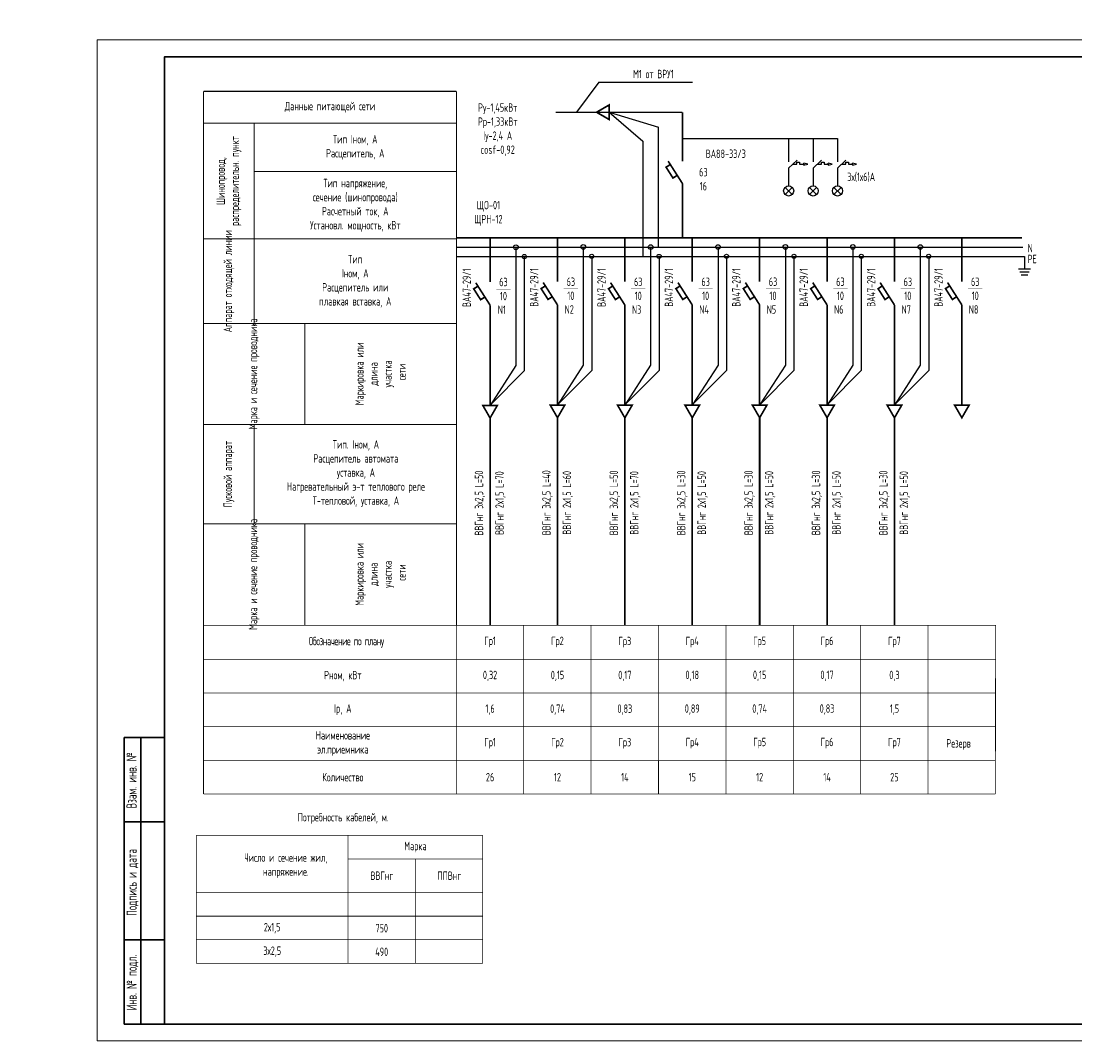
# Model space of a CAD drawing. Header units: millimetres. Extents: x 473009 to 2502882, y 456217 to 1153743.
# Tile 6 of 124: x 620369 to 651643, y 457033 to 487290. Entities that reach past the tile are written whole.
import ezdxf

# ---------------------------------------------------------------- set-up
doc = ezdxf.new("R2010")
doc.units = ezdxf.units.MM
for name, color, linetype in [('EKAB', 7, 'Continuous'), ('FORMAT', 150, 'Continuous'), ('Osnova', 7, 'Continuous'), ('построение', 7, 'Continuous'), ('формат', 136, 'Continuous')]:
    doc.layers.add(name, color=color, linetype=linetype)
for name, color, linetype, lineweight in [('ТХ. ЭЛ', 2, 'Continuous', 30), ('Электрика', 1, 'Continuous', 50), ('ЭМ', 240, 'Continuous', 20)]:
    doc.layers.add(name, color=color, linetype=linetype, lineweight=lineweight)
doc.styles.add('SPDS', font='spds.shx', dxfattribs={"width": 0.8, "height": 250})
doc.styles.add('SPDS1', font='spds.shx', dxfattribs={"width": 0.8})

# ---------------------------------------------------------------- blocks, each defined once
blk = doc.blocks.new('*U102')
at = {"color": 0, "linetype": 'Continuous', "lineweight": 30}
for p, q in [((404, 60), (589, 60)), ((404, 5), (404, 60))]:
    blk.add_line(p, q, dxfattribs=at)
at = {"layer": 'ЭМ', "color": 0, "lineweight": 30, "ltscale": 0.5}
for p, q in [((20, 90), (8, 90)), ((8, 5), (8, 90)), ((13, 5), (13, 90)), ((20, 65), (8, 65)), ((20, 30), (8, 30)), ((20, 5), (8, 5))]:
    blk.add_line(p, q, dxfattribs=at)
at = {"layer": 'ЭМ', "color": 0, "lineweight": 20, "ltscale": 0.5}
blk.add_lwpolyline([(0, 0), (594, 0), (594, 297), (0, 297)], close=True, dxfattribs=at)
at = {"layer": 'ЭМ', "color": 0, "lineweight": 30, "ltscale": 0.5}
blk.add_lwpolyline([(20, 5), (589, 5), (589, 292), (20, 292)], close=True, dxfattribs=at)
at = {"layer": 'ЭМ', "color": 0, "lineweight": 25, "ltscale": 100, "char_height": 3, "attachment_point": 2, "rotation": 90, "style": 'SPDS'}
for s, insert, width in [('Взам. инв. №', (8.72, 77.28), 31.9567), ('Подпись и дата', (8.76, 47.02), 43.3948), ('Инв. № подл.', (8.76, 17.32), 41.415)]:
    blk.add_mtext(s, dxfattribs=dict(at, insert=insert, width=width))

msp = doc.modelspace()

# ---------------------------------------------------------------- linework, layer by layer
at = {"color": 7}
for p, q in [((643147.8, 482926.7), (643398.5, 483164.1)), ((643147.8, 482926.7), (643147.8, 482400.6)), ((643273.2, 483045.4), (643394.1, 483045.4)), ((643394.1, 483045.4), (643394.1, 483107.5)), ((643394.1, 483107.5), (643473.2, 483107.5)), ((643473.2, 483107.5), (643473.2, 483045.4)), ((643473.2, 483045.4), (643593, 483045.4)), ((643872.5, 482926.7), (644123.1, 483164.1)), ((643872.5, 482926.7), (643872.5, 482400.6)), ((643997.8, 483045.4), (644118.8, 483045.4)), ((644118.8, 483045.4), (644118.8, 483107.5)), ((644118.8, 483107.5), (644197.9, 483107.5)), ((644197.9, 483107.5), (644197.9, 483045.4)), ((644197.9, 483045.4), (644317.6, 483045.4)), ((644597.1, 482926.7), (644847.7, 483164.1)), ((644597.1, 482926.7), (644597.1, 482400.6)), ((644722.4, 483045.4), (644843.4, 483045.4)), ((644843.4, 483045.4), (644843.4, 483107.5)), ((644843.4, 483107.5), (644922.5, 483107.5)), ((644922.5, 483107.5), (644922.5, 483045.4)), ((644922.5, 483045.4), (645042.2, 483045.4)), ((643041.8, 482356.7), (643253.9, 482144.5)), ((643041.8, 482144.5), (643253.9, 482356.7)), ((643147.8, 482550.6), (643147.8, 482400.6)), ((643766.4, 482356.7), (643978.5, 482144.5)), ((643766.4, 482144.5), (643978.5, 482356.7)), ((643872.5, 482550.6), (643872.5, 482400.6)), ((644491, 482356.7), (644703.1, 482144.5)), ((644491, 482144.5), (644703.1, 482356.7)), ((644597.1, 482550.6), (644597.1, 482400.6))]:
    msp.add_line(p, q, dxfattribs=at)
at = {"color": 0, "lineweight": 25, "const_width": 30}
for points in [[(625785.8, 485206), (633285.8, 485206)], [(625785.8, 485206), (625785.8, 464359.2)], [(633285.8, 485202.3), (633285.8, 469374.6)], [(625785.8, 484263.5), (633285.8, 484263.5)], [(627285.8, 478321.7), (627285.8, 484259.8)], [(633285.8, 482825.3), (627285.8, 482825.3)], [(625785.8, 480825.3), (633285.8, 480825.3)], [(625785.8, 478321.7), (633285.8, 478321.7)], [(628785.8, 475321.7), (628785.8, 478321.7)], [(625785.8, 475321.7), (633285.8, 475321.7)], [(627285.8, 472374.6), (627285.8, 475321.7)], [(625785.8, 472374.6), (633285.8, 472374.6)], [(628785.8, 472374.6), (628785.8, 469374.6)]]:
    msp.add_lwpolyline(points, dxfattribs=at)
at = {"color": 7}
for centre in [(643147.8, 482250.6), (643872.5, 482250.6), (644597.1, 482250.6)]:
    msp.add_circle(centre, 150, dxfattribs=at)
at = {"layer": 'EKAB', "color": 7}
for p, q in [((643593.1, 483049.3), (643592.5, 483018.8)), ((643592.5, 483018.8), (643713.8, 483047.1)), ((643593.1, 483049), (643593.9, 483079.5)), ((643713.8, 483047.1), (643593.9, 483079.5)), ((644317.7, 483049.3), (644317.1, 483018.8)), ((644317.1, 483018.8), (644438.4, 483047.1)), ((644317.7, 483049), (644318.5, 483079.5)), ((644438.4, 483047.1), (644318.5, 483079.5)), ((645041.7, 483018.8), (645163, 483047.1)), ((645042.3, 483049), (645043.1, 483079.5)), ((645163, 483047.1), (645043.1, 483079.5))]:
    msp.add_line(p, q, dxfattribs=at)
at = {"layer": 'FORMAT', "color": 0, "lineweight": 25, "ltscale": 2}
for p, q in [((637819.1, 484586.1), (639286.6, 484139)), ((637819.1, 484586.1), (638819.5, 483726.7)), ((639286.6, 480581.4), (639286.6, 484139)), ((639995.3, 483810.1), (644597.1, 483810.1)), ((643147.8, 483810.1), (643147.8, 483112.6)), ((643872.5, 483810.1), (643872.5, 483112.6)), ((644597.1, 483810.1), (644597.1, 483112.6)), ((638819.5, 483726.7), (638819.5, 480304.3)), ((645042.3, 483049.3), (645041.7, 483018.8)), ((633284.4, 480581.4), (650099.1, 480581.4)), ((635052.4, 480581.4), (635052.4, 477072.5)), ((637052.7, 480589.6), (637052.7, 477080.7)), ((639052.1, 480586.1), (639052.1, 477077.2)), ((641052.2, 480587.8), (641052.2, 477078.9)), ((643052.3, 480589.6), (643052.3, 477080.7)), ((645052.4, 480589.4), (645052.4, 477080.5)), ((647052.6, 480587.3), (647052.6, 477078.4)), ((635303.5, 480304.3), (635303.5, 476914.7)), ((637303.8, 480312.5), (637303.8, 476923)), ((639303.2, 480309), (639303.2, 476919.4)), ((641303.3, 480310.7), (641303.3, 476921.2)), ((643303.5, 480312.5), (643303.5, 476923)), ((645303.6, 480312.3), (645303.6, 476922.8)), ((647303.7, 480310.2), (647303.7, 476920.6)), ((649963.6, 479936.6), (650328.5, 479936.6)), ((650003.3, 479848.7), (650288.9, 479848.7)), ((650042.9, 479760.8), (650249.2, 479760.8)), ((635052.4, 477072.5), (634286.6, 475886)), ((637052.7, 477080.7), (636287, 475894.2)), ((639052.1, 477077.2), (638286.4, 475890.7)), ((641052.2, 477078.9), (640286.5, 475892.5)), ((643052.3, 477080.7), (642286.6, 475894.2)), ((645052.4, 477080.5), (644286.7, 475894)), ((647052.6, 477078.4), (646286.8, 475891.9)), ((635303.5, 476914.7), (634307.5, 475918.4)), ((637303.8, 476923), (636307.8, 475926.6)), ((639303.2, 476919.4), (638307.2, 475923)), ((641303.3, 476921.2), (640307.3, 475924.8)), ((643303.5, 476923), (642307.5, 475926.6)), ((645303.6, 476922.8), (644307.6, 475926.4)), ((647303.7, 476920.6), (646307.7, 475924.2))]:
    msp.add_line(p, q, dxfattribs=at)
at = {"layer": 'FORMAT', "color": 0, "lineweight": 25, "ltscale": 2, "const_width": 50}
for points in [[(637447.8, 484586.1), (637819.1, 484371.6), (637819.1, 484800.5)], [(634287.2, 475514.6), (634501.6, 475886), (634072.8, 475886)], [(636287.5, 475522.9), (636501.9, 475894.2), (636073.1, 475894.2)], [(638286.9, 475519.3), (638501.3, 475890.7), (638072.5, 475890.7)], [(640287, 475521.1), (640501.4, 475892.5), (640072.6, 475892.5)], [(642287.1, 475522.9), (642501.5, 475894.2), (642072.7, 475894.2)], [(644287.3, 475522.7), (644501.7, 475894), (644072.8, 475894)], [(646287.4, 475520.5), (646501.8, 475891.9), (646073, 475891.9)], [(648287.5, 475522.3), (648501.9, 475893.7), (648073.1, 475893.7)]]:
    msp.add_lwpolyline(points, close=True, dxfattribs=at)
at = {"layer": 'FORMAT', "color": 0, "lineweight": 25, "ltscale": 2}
for points, const_width in [([(639995.3, 484586.1), (636230.6, 484586.1)], 40), ([(639995.3, 484586.1), (639995.3, 483129.6)], 50), ([(639635.1, 483035.1), (639509.7, 482954.9), (639715, 482633.7), (639840.5, 482714)], 50), ([(639996.3, 482470.3), (639571.4, 483134.7)], 50), ([(639995.3, 482471.9), (639995.3, 480858.5)], 50), ([(634286.6, 480858.5), (634286.6, 479553.4)], 50), ([(636287, 480866.7), (636287, 479561.6)], 50), ([(638286.4, 480863.2), (638286.4, 479558.1)], 50), ([(640286.5, 480864.9), (640286.5, 479559.8)], 50), ([(642286.6, 480866.7), (642286.6, 479561.6)], 50), ([(644286.7, 480866.5), (644286.7, 479561.4)], 50), ([(646286.8, 480864.4), (646286.8, 479559.2)], 50), ([(648287, 480866.1), (648287, 479561)], 50), ([(633926.8, 479425.5), (633801.4, 479345.3), (634006.8, 479024.2), (634132.2, 479104.4)], 50), ([(634288.1, 478860.7), (633863.2, 479525.1)], 50), ([(635927.2, 479433.7), (635801.7, 479353.5), (636007.1, 479032.4), (636132.5, 479112.6)], 50), ([(636288.4, 478868.9), (635863.5, 479533.3)], 50), ([(637926.6, 479430.2), (637801.1, 479350), (638006.5, 479028.9), (638131.9, 479109.1)], 50), ([(638287.8, 478865.4), (637862.9, 479529.8)], 50), ([(639926.7, 479432), (639801.2, 479351.7), (640006.6, 479030.6), (640132.1, 479110.9)], 50), ([(640287.9, 478867.2), (639863, 479531.6)], 50), ([(641926.8, 479433.7), (641801.3, 479353.5), (642006.7, 479032.4), (642132.2, 479112.6)], 50), ([(642288, 478868.9), (641863.1, 479533.3)], 50), ([(643926.9, 479433.6), (643801.5, 479353.3), (644006.8, 479032.2), (644132.3, 479112.4)], 50), ([(644288.2, 478868.7), (643863.2, 479533.1)], 50), ([(645927, 479431.4), (645801.6, 479351.2), (646007, 479030), (646132.4, 479110.3)], 50), ([(646288.3, 478866.6), (645863.4, 479531)], 50), ([(647927.2, 479433.2), (647801.7, 479352.9), (648007.1, 479031.8), (648132.5, 479112)], 50), ([(648288.4, 478868.3), (647863.5, 479532.7)], 50), ([(634473.2, 479340.9), (634895.1, 479340.9)], 10), ([(636473.5, 479349.2), (636895.4, 479349.2)], 10), ([(638472.9, 479345.6), (638894.8, 479345.6)], 10), ([(640473, 479347.4), (640895, 479347.4)], 10), ([(642473.2, 479349.2), (642895.1, 479349.2)], 10), ([(644473.3, 479349), (644895.2, 479349)], 10), ([(646473.4, 479346.8), (646895.3, 479346.8)], 10), ([(648473.5, 479348.6), (648895.5, 479348.6)], 10), ([(634286.6, 478860.6), (634286.6, 475886)], 50), ([(636287, 478868.8), (636287, 475894.2)], 50), ([(638286.4, 478865.3), (638286.4, 475890.7)], 50), ([(640286.5, 478867), (640286.5, 475892.5)], 50), ([(642286.6, 478868.8), (642286.6, 475894.2)], 50), ([(644286.7, 478868.6), (644286.7, 475894)], 50), ([(646286.8, 478866.5), (646286.8, 475891.9)], 50), ([(648287, 478868.2), (648287, 475893.7)], 50), ([(634287.2, 475514.6), (634287.2, 469366.3)], 50), ([(636287.5, 475522.9), (636287.5, 469374.5)], 50), ([(638286.9, 475519.3), (638286.9, 469371)], 50), ([(640287, 475521.1), (640287, 469372.7)], 50), ([(642287.1, 475522.9), (642287.1, 469374.5)], 50), ([(644287.3, 475522.7), (644287.3, 469374.3)], 50), ([(646287.4, 475520.5), (646287.4, 469372.1)], 50), ([(635286.1, 469374.5), (635285.7, 464359.2)], 20), ([(637285.5, 469362.7), (637285, 464359.2)], 20), ([(639285.6, 469364.5), (639285.1, 464359.2)], 20), ([(641285.7, 469366.3), (641285.2, 464360.9)], 20), ([(643285.8, 469366.1), (643285.4, 464360.7)], 20), ([(645286, 469365.9), (645285.5, 464360.5)], 20), ([(647286.1, 469365.7), (647285.6, 464360.3)], 20), ([(649285.7, 464360.4), (625785.8, 464359.2)], 20), ([(630071.7, 462434.7), (634071.7, 462434.7)], 20)]:
    msp.add_lwpolyline(points, dxfattribs=dict(at, const_width=const_width))
msp.add_lwpolyline([(633284.4, 480858.5, 50, 50, 0), (650075, 480858.5, 0, 0, 0)], format="xyseb", dxfattribs=at)
msp.add_lwpolyline([(633285.8, 480304.3), (650146.1, 480304.3), (650146.1, 479936.6)], dxfattribs=at)
for centre, radius in [((635052.4, 480581.4), 68.8), ((637052.7, 480589.6), 68.8), ((637303.8, 480312.5), 61.1), ((639052.1, 480586.1), 68.8), ((639303.2, 480309), 61.1), ((641052.2, 480587.8), 68.8), ((641303.3, 480310.7), 61.1), ((643052.3, 480589.6), 68.8), ((643303.5, 480312.5), 61.1), ((645052.4, 480589.4), 68.8), ((645303.6, 480312.3), 61.1), ((647052.6, 480587.3), 68.8), ((647303.7, 480310.2), 61.1), ((635303.5, 480304.3), 61.1)]:
    msp.add_circle(centre, radius, dxfattribs=at)
at = {"layer": 'Osnova', "color": 0, "lineweight": 25, "const_width": 20}
for points in [[(649285.7, 464360.1), (649286.2, 469366.3), (625785.8, 469366.3)], [(625785.8, 468358.4), (649286.1, 468358.4)], [(625785.8, 467359.7), (649286, 467359.7)]]:
    msp.add_lwpolyline(points, dxfattribs=at)
at = {"layer": 'Osnova', "color": 0, "const_width": 20}
for points in [[(633285.8, 469374.5), (633285.4, 464359.2)], [(633285.8, 469374.5), (633285.4, 464359.2)], [(625571.7, 463134.7), (634071.7, 463136.2)], [(625571.7, 459334.7), (625571.7, 463134.7)], [(630071.7, 459334.7), (630071.7, 463135.5)], [(634071.7, 463136.2), (634071.7, 459334.7)], [(632071.7, 459334.7), (632071.7, 462434.7)], [(625571.7, 461434.7), (634071.7, 461434.7)], [(625571.7, 460734.7), (634071.7, 460734.7)], [(625571.7, 460034.7), (634071.7, 460034.7)], [(625571.7, 459334.7), (634071.7, 459334.7)]]:
    msp.add_lwpolyline(points, dxfattribs=at)
at = {"layer": 'построение', "color": 0, "lineweight": 25}
for q in [(636847.8, 484586.1), (640298, 485474.8)]:
    msp.add_line((637512.6, 485474.8), q, dxfattribs=at)
at = {"layer": 'ТХ. ЭЛ', "color": 0, "lineweight": 25, "const_width": 20}
msp.add_lwpolyline([(625785.8, 465359.4), (649285.8, 465361.7)], dxfattribs=at)
at = {"layer": 'Электрика', "color": 0, "lineweight": -2, "const_width": 20}
msp.add_lwpolyline([(625785.8, 466359.7), (649285.9, 466359.7)], dxfattribs=at)

# ---------------------------------------------------------------- block references
at = {"layer": 'формат', "color": 0, "xscale": 100, "yscale": 100, "zscale": 100}
msp.add_blockref('*U102', (622625.3, 457033.4), dxfattribs=at)

# ---------------------------------------------------------------- texts
at = {"color": 7, "ltscale": 2, "insert": (513015.9, 476034.8), "char_height": 250, "width": 17719.705, "attachment_point": 4, "line_spacing_factor": 1.44, "style": 'SPDS1'}
msp.add_mtext('\\pi7954.85267;{\\L\\C256;Общие данные\\P\\pi0;\\l    1.Настоящий проект электроосвещения и электрооборудования здания выполнен на основании следующих исходных данных разделов: АР, ОВ, ОС, ТХ. \\PВРУ-1- Ру =116,2кВт; \\P             Рр =98,7кВт.\\P    2.Проектом предусмотрено рабочее (общее, местное) ремонтное и аварийное освещение.\\P    3.Общее рабочее освещение предусматривается стационарными светодиодными светильниками. Выбор типа светильников производился в соответствии с назначением помещений, характеристикой среды и требованиями архитектурного оформления.\\P   4.Освещенность помещений принята согласно нормам и правилам КМК2.01.05-98.\\P   5.Управление рабочим освещением осуществляется выключателями, установленными по месту в помещениях .\\P   6.Аварийное освещение предусматривается по линиям проходов и выходов из здания. Светильники аварийного освещения выделяются из числа светильников общего рабочего освещения и питаются от сети аварийного освещения.\\P   7.Включение светильников общего и аварийного освещения раздельное.\\P  8.Групповая осветительная сеть выполняется кабелем марки ВВГнг-0,66  в ПВХ гофротрубе за подвесным потолком, в плитах перекрытий.   \\P     9.Силовыми электроприемниками являются  технологическое,  сантехническое оборудование. Номинальная мощность установленных электроприемников принята в соответствии с заданиями технологической, вентиляционной частей проекта. \\PРасчетная мощность силовых электроприемников определена методом коэффициентов спроса по характерным группам электроприемников (на основании рекомендаций КМК). . Отключение общей вентиляции при пожаре осуществляется поступлением сигнала на магнитный пускатель "МП".\\P     10.Силовая распределительная сеть выполняется кабелем ВВГнг, проложенная за подвесным потолком в ПВХ гофротрубе и скрыто в ПВХ трубе под слоем штукатурки. \\P     11.Силовые распределительные пункты приняты с автоматическими выключателями на отходящих линиях. Щиты принять навесными. В качестве главного распределительного щита принята панель ПР. Магистральные сети выполняются кабелем марки ВВГнг, проложенные в гофрированных трубах ПВХ, на скобах.\\P    12.Для защиты от поражения электрическим током предусматривается следующие виды заземления :\\P     Заземление всех корпусов электроприемников выполняется в однофазной сети третьим  заземляющим проводом,в трехфазной-пятым заземляющим проводом.\\PВ проекте принята система заземления TN-S. Ввод в здание должен быть предусмотрен пятижильным кабелем. Пятая жила соединяется с заземленной нейтралью источника.\\P    13. Опасные зоны на объекте отсутствуют\\C5;.\\P    }14. {\\C256;Монтаж выполнить в соответствии с ПУЭ и КМК3.05.06-97.}', dxfattribs=at)
at = {"color": 0, "lineweight": 25, "char_height": 250, "width": 3000, "attachment_point": 5, "rotation": 90, "style": 'SPDS1'}
for s, insert in [('Шинопровод, распределительн. пункт', (626535.8, 482544.4)), ('Аппарат отходящей линии', (626535.8, 479571.7)), ('ВА47-29/1', (633593.9, 479380.2)), ('ВА47-29/1', (635594.2, 479388.4)), ('ВА47-29/1', (637593.6, 479384.9)), ('ВА47-29/1', (639593.8, 479386.6)), ('ВА47-29/1', (641593.9, 479388.4)), ('ВА47-29/1', (643594, 479388.2)), ('ВА47-29/1', (645594.1, 479386)), ('ВА47-29/1', (647594.2, 479387.8)), ('Марка и сечение проводника', (627285.8, 476821.7)), ('Маркировка или \\Pдлина \\Pучастка\\P сети', (631035.8, 476821.7)), ('Пусковой аппарат', (626535.8, 473848.2)), ('Марка и сечение проводника', (627285.8, 470874.6)), ('Маркировка или \\Pдлина \\Pучастка\\P сети', (631035.8, 470874.6))]:
    msp.add_mtext(s, dxfattribs=dict(at, insert=insert))
at = {"layer": 'FORMAT', "color": 0, "lineweight": 25, "ltscale": 2, "char_height": 250}
for s, insert, width, attachment_point, style in [('М1 от ВРУ1', (639133, 485719.6), 2861.145, 5, 'SPDS1'), ('Данные питающей сети', (629535.8, 484734.7), 5294.379, 5, 'SPDS1'), ('{\\C7;Pу-1,45кВт\\PPр-1,33кВт\\PIу-2,4 А\\Pcosf-0,92}', (634513.1, 484071.1), 2861.145, 5, 'SPDS1'), ('Тип Iном, А\\PРасцепитель, А', (630285.8, 483544.4), 5294.379, 5, 'SPDS1'), ('ВА88-33/3', (641282.4, 483354.4), 2861.145, 5, 'SPDS1'), ('63\\P16', (640616.2, 482599.7), 2861.145, 5, 'SPDS1'), ('Тип напряжение, \\Pсечение (шинопровода) \\PРасчетный ток, А\\PУстановл. мощность, кВт', (630285.8, 481825.3), 5294.379, 5, 'SPDS1'), ('3х(1х6)А', (645299.6, 482657.6), 2861.145, 5, 'SPDS1'), ('ЩO-01\\PЩРН-12', (634237.8, 481587.8), 2861.145, 5, 'SPDS1'), ('N', (650239.5, 480679.6), 322.357, 1, 'SPDS'), ('Тип\\PIном, А\\PРасцепитель или\\Pплавкая вставка, А', (630285.8, 479571.7), 5294.379, 5, 'SPDS1'), ('PE', (650239.5, 480357.1), 1975.073, 1, 'SPDS'), ('63\\P10', (634684.2, 479340.9), 2000, 5, 'SPDS1'), ('63\\P10', (636684.5, 479349.2), 2000, 5, 'SPDS1'), ('63\\P10', (638683.9, 479345.6), 2000, 5, 'SPDS1'), ('63\\P10', (640684, 479347.4), 2000, 5, 'SPDS1'), ('63\\P10', (642684.1, 479349.2), 2000, 5, 'SPDS1'), ('63\\P10', (644684.2, 479349), 2000, 5, 'SPDS1'), ('63\\P10', (646684.4, 479346.8), 2000, 5, 'SPDS1'), ('63\\P10', (648684.5, 479348.6), 2000, 5, 'SPDS1'), ('N1{\\W0.3;\\T0.75; }', (634636.3, 478727.4), 2000, 5, 'SPDS1'), ('N2{\\W0.3;\\T0.75; }', (636636.6, 478735.6), 2000, 5, 'SPDS1'), ('N3{\\W0.3;\\T0.75; }', (638636, 478732.1), 2000, 5, 'SPDS1'), ('N4{\\W0.3;\\T0.75; }', (640636.2, 478733.8), 2000, 5, 'SPDS1'), ('N5', (642636.3, 478735.6), 2000, 5, 'SPDS1'), ('N6{\\W0.3;\\T0.75; }', (644636.4, 478735.4), 2000, 5, 'SPDS1'), ('N7{\\W0.3;\\T0.75; }', (646636.5, 478733.3), 2000, 5, 'SPDS1'), ('N8{\\W0.3;\\T0.75; }', (648636.7, 478735), 2000, 5, 'SPDS1'), ('Тип. Iном, А\\PРасцепитель автомата\\Pуставка, А\\PНагревательный э-т теплового реле\\PТ-тепловой, уставка, А ', (630304.9, 473864.3), 5294.379, 5, 'SPDS1'), ('{\\T0.9;Обозначение по плану}', (630018.8, 468861.9), 2861.145, 5, 'SPDS1'), ('Гр1', (634286.5, 468872.2), 2000, 5, 'SPDS1'), ('Гр2', (636285.9, 468868.6), 2000, 5, 'SPDS1'), ('Гр3', (638285.3, 468865.1), 2000, 5, 'SPDS1'), ('Гр4', (640285.4, 468866.9), 2000, 5, 'SPDS1'), ('Гр5', (642285.5, 468868.6), 2000, 5, 'SPDS1'), ('Гр6', (644285.7, 468868.5), 2000, 5, 'SPDS1'), ('Гр7', (646285.8, 468866.3), 2000, 5, 'SPDS1'), ('Рном, кВт', (629917, 467858), 2000, 5, 'SPDS1'), ('0,32', (634286.5, 467861.6), 2000, 5, 'SPDS1'), ('0,15', (636286.8, 467861.6), 2000, 5, 'SPDS1'), ('0,17', (638286.2, 467860.8), 2000, 5, 'SPDS1'), ('0,18', (640286.3, 467862.6), 2000, 5, 'SPDS1'), ('0,15', (642286.4, 467864.3), 2000, 5, 'SPDS1'), ('0,17', (644286.5, 467864.1), 2000, 5, 'SPDS1'), ('0,3', (646286.7, 467862), 2000, 5, 'SPDS1'), ('Ip, А', (629916.9, 466859.6), 2000, 5, 'SPDS1'), ('1,6', (634286.5, 466862.8), 2000, 5, 'SPDS1'), ('0,74', (636286.8, 466862.8), 2000, 5, 'SPDS1'), ('0,83', (638286.2, 466862), 2000, 5, 'SPDS1'), ('0,89', (640286.3, 466863.8), 2000, 5, 'SPDS1'), ('0,74', (642286.4, 466865.6), 2000, 5, 'SPDS1'), ('0,83', (644286.5, 466865.4), 2000, 5, 'SPDS1'), ('1,5', (646286.7, 466863.2), 2000, 5, 'SPDS1'), ('Наименование\\Pэл.приемника', (629916.9, 465857.6), 2000, 5, 'SPDS1'), ('Гр1', (634286.3, 465865.6), 2000, 5, 'SPDS1'), ('Гр2', (636286.6, 465865.6), 2000, 5, 'SPDS1'), ('Гр3', (638286, 465864.8), 2000, 5, 'SPDS1'), ('Гр4', (640286.1, 465866.6), 2000, 5, 'SPDS1'), ('Гр5', (642286.2, 465868.3), 2000, 5, 'SPDS1'), ('Гр6', (644286.3, 465868.2), 2000, 5, 'SPDS1'), ('Гр7', (646286.5, 465866), 2000, 5, 'SPDS1'), ('Резерв', (648189.8, 465827.5), 2000, 5, 'SPDS1'), ('Количество', (629916.8, 464857.3), 2000, 5, 'SPDS1'), ('26', (634286.9, 464858.2), 2000, 5, 'SPDS1'), ('12', (636287.2, 464858.2), 2000, 5, 'SPDS1'), ('14', (638286.5, 464857.4), 2000, 5, 'SPDS1'), ('15', (640286.7, 464859.2), 2000, 5, 'SPDS1'), ('12', (642286.8, 464860.9), 2000, 5, 'SPDS1'), ('14', (644286.9, 464860.8), 2000, 5, 'SPDS1'), ('25', (646287, 464858.6), 2000, 5, 'SPDS1'), ('Потребность кабелей, м.', (629926.6, 463635.8), 3136.899, 5, 'SPDS1'), ('Марка', (632071.7, 462782.2), 2000, 5, 'SPDS1'), ('Число и сечение жил,\\Pнапряжение.', (628225.5, 462231), 2807.538, 5, 'SPDS1'), ('ВВГнг', (631076.6, 461934.7), 2000, 5, 'SPDS1'), ('ППВнг', (633076.6, 461934.7), 2000, 5, 'SPDS1'), ('2х1,5', (627821.7, 460381.2), 2000, 5, 'SPDS1'), ('750', (631071.7, 460377.8), 2000, 5, 'SPDS1'), ('3х2,5', (627821.7, 459681.2), 2000, 5, 'SPDS1'), ('490', (631071.7, 459677.8), 2000, 5, 'SPDS1')]:
    msp.add_mtext(s, dxfattribs=dict(at, insert=insert, width=width, attachment_point=attachment_point, style=style))
at = {"layer": 'FORMAT', "color": 0, "lineweight": 25, "ltscale": 2, "char_height": 250, "width": 8656.306, "attachment_point": 2, "rotation": 90, "style": 'SPDS1'}
for s, insert in [('ВВГнг 3х2,5 L=50', (633832.9, 472990.9)), ('ВВГнг 2х1,5 L=70', (634441.4, 472990.9)), ('ВВГнг 3х2,5 L=40', (635833.2, 472999.1)), ('ВВГнг 2х1,5 L=60', (636441.7, 472999.1)), ('ВВГнг 3х2,5 L=50', (637832.6, 472995.6)), ('ВВГнг 2х1,5 L=70', (638441.1, 472995.6)), ('ВВГнг 3х2,5 L=30', (639832.8, 472995.6)), ('ВВГнг 2х1,5 L=50', (640441.3, 472995.6)), ('ВВГнг 3х2,5 L=30', (641832.9, 472997.4)), ('ВВГнг 2х1,5 L=50', (642441.4, 472997.4)), ('ВВГнг 3х2,5 L=30', (643833, 472997.2)), ('ВВГнг 2х1,5 L=50', (644441.5, 472997.2)), ('ВВГнг 3х2,5 L=30', (645833.1, 472995)), ('ВВГнг 2х1,5 L=50', (646441.6, 472995))]:
    msp.add_mtext(s, dxfattribs=dict(at, insert=insert))

doc.saveas('drawing.dxf')
